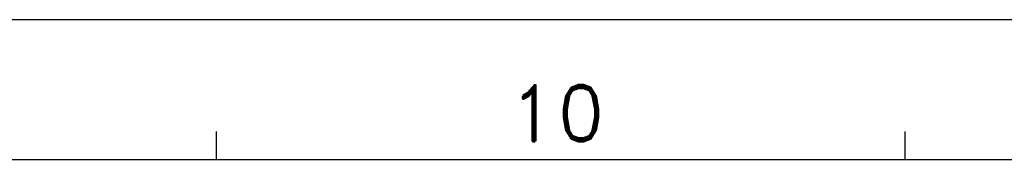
# Model space of a CAD drawing. Extents: x 210 to 1247, y 0 to 1256.
# Tile 23 of 24: x 813 to 909, y 531 to 545. Entities that reach past the tile are written whole.
import ezdxf
from ezdxf.enums import TextEntityAlignment as Align

# ---------------------------------------------------------------- set-up
doc = ezdxf.new("R2010")
doc.units = 0
doc.header["$LTSCALE"] = 0.5
doc.layers.add('DIM', color=2, linetype='CONTINUOUS')
doc.layers.add('PAPER', color=7, linetype='CONTINUOUS')
doc.styles.add('ROMAND', font='romand')

# ---------------------------------------------------------------- blocks, each defined once
blk = doc.blocks.new('A1-00')
at = {"layer": 'PAPER', "color": 3}
for p, q in [((210, 544.545), (980.98, 544.545)), ((832.05, 530.794), (832.05, 533.544)), ((899.639, 530.794), (899.639, 533.544)), ((223.751, 530.794), (967.229, 530.794))]:
    blk.add_line(p, q, dxfattribs=at)
at = {"layer": 'PAPER', "color": 1, "style": 'ROMAND'}
blk.add_text('10', height=5.5005, dxfattribs=at).set_placement((865.456, 535.342), align=Align.MIDDLE)

msp = doc.modelspace()

# ---------------------------------------------------------------- block references
at = {"layer": 'DIM'}
msp.add_blockref('A1-00', (0, 0), dxfattribs=at)

doc.saveas('drawing.dxf')
